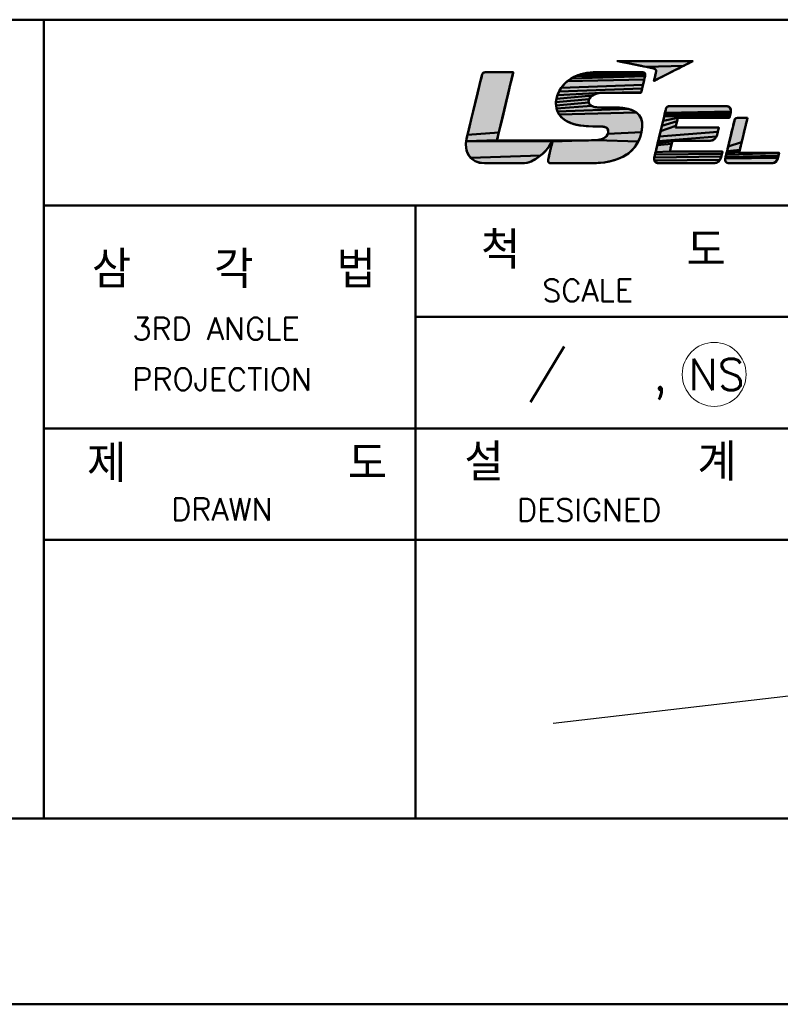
# Model space of a CAD drawing. Header units: millimetres. Extents: x 0 to 766, y 0 to 542.
# Tile 10 of 17: x 419 to 494, y 0 to 97. Entities that reach past the tile are written whole.
import ezdxf

# ---------------------------------------------------------------- set-up
doc = ezdxf.new("R2010")
doc.units = ezdxf.units.MM
doc.header["$LTSCALE"] = 5
doc.layers.add('AM_0', color=7, linetype='Continuous', lineweight=50)
doc.layers.add('AM_6_Text', color=7, linetype='Continuous', lineweight=20)
doc.styles.add('WHGTXT', font='simplex', dxfattribs={"bigfont": 'whgtxt'})

# ---------------------------------------------------------------- blocks, each defined once
blk = doc.blocks.new('LS_ELECTRIC_BL0', base_point=(270.967, 48.276))
at = {"linetype": 'Continuous', "true_color": 0xe5003e}
for points in [[(265.936, 51.026), (265.934, 51.024), (265.908, 51.011), (265.856, 50.985), (265.781, 50.946), (265.686, 50.898), (265.574, 50.84), (265.448, 50.775), (263.415, 50.712), (263.299, 50.736), (263.175, 50.761), (262.91, 50.815), (262.641, 50.87), (262.386, 50.922), (262.269, 50.946), (262.164, 50.967), (262.071, 50.986), (261.993, 51.002), (261.934, 51.014), (261.894, 51.022), (261.877, 51.026), (261.879, 51.026), (261.895, 51.026), (261.924, 51.026), (261.966, 51.026), (262.02, 51.026), (262.085, 51.026), (262.161, 51.026), (262.247, 51.026), (262.342, 51.026), (262.445, 51.026), (262.674, 51.026), (262.929, 51.026), (263.203, 51.026), (263.491, 51.026), (264.085, 51.026), (264.38, 51.026), (264.665, 51.026), (264.936, 51.026), (265.186, 51.026), (265.41, 51.026), (265.51, 51.026), (265.601, 51.026), (265.683, 51.026), (265.755, 51.026), (265.816, 51.026), (265.865, 51.026), (265.902, 51.026), (265.926, 51.026)], [(265.448, 50.775), (265.311, 50.705), (265.165, 50.63), (264.861, 50.474), (264.559, 50.319), (264.417, 50.246), (264.283, 50.177), (264.162, 50.115), (264.057, 50.061), (263.97, 50.016), (263.904, 49.982), (263.862, 49.961), (263.848, 49.953), (263.85, 49.963), (263.856, 49.989), (263.866, 50.029), (263.878, 50.079), (263.891, 50.136), (263.906, 50.196), (263.92, 50.256), (263.934, 50.313), (263.946, 50.363), (263.955, 50.403), (263.962, 50.435), (263.965, 50.465), (263.964, 50.494), (263.958, 50.521), (263.947, 50.545), (263.931, 50.568), (263.91, 50.588), (263.882, 50.605), (263.849, 50.62), (263.809, 50.632), (263.786, 50.637), (263.747, 50.645), (263.689, 50.657), (263.612, 50.672), (263.52, 50.691), (263.415, 50.712)]]:
    blk.add_hatch(color=240, dxfattribs=at).paths.add_polyline_path(points)
at = {"linetype": 'Continuous', "true_color": 0x003377}
for points in [[(256.252, 50.417), (256.271, 50.413), (256.263, 50.378), (256.246, 50.307), (256.221, 50.205), (256.19, 50.074), (256.153, 49.918), (256.11, 49.741), (256.013, 49.335), (255.905, 48.883), (255.793, 48.415), (255.683, 47.956), (255.582, 47.535), (255.497, 47.178), (253.806, 47.047), (253.836, 47.173), (253.913, 47.491), (254.006, 47.875), (254.109, 48.3), (254.216, 48.739), (254.319, 49.168), (254.414, 49.559), (254.494, 49.888), (254.526, 50.021), (254.552, 50.128), (254.571, 50.207), (254.583, 50.254), (254.59, 50.284), (254.598, 50.311), (254.607, 50.334), (254.617, 50.354), (254.628, 50.37), (254.64, 50.384), (254.654, 50.395), (254.669, 50.403), (254.687, 50.409), (254.706, 50.413), (254.728, 50.416), (254.752, 50.417), (254.78, 50.417), (254.862, 50.417), (254.988, 50.417), (255.148, 50.417), (255.331, 50.417), (255.524, 50.417), (255.716, 50.417), (255.897, 50.417), (256.054, 50.417), (256.176, 50.417)], [(263.376, 50.319), (263.379, 50.288), (259.639, 50.214), (259.917, 50.316), (263.345, 50.385), (263.359, 50.367), (263.37, 50.345)], [(263.326, 50.399), (263.345, 50.385), (259.917, 50.316), (260.23, 50.386), (263.278, 50.416), (263.304, 50.409)], [(263.214, 50.421), (263.248, 50.42), (263.278, 50.416), (260.23, 50.386), (260.577, 50.419), (260.67, 50.421), (260.694, 50.421), (260.717, 50.421), (260.765, 50.421), (260.835, 50.421), (261.031, 50.421), (261.287, 50.421), (261.584, 50.421), (261.903, 50.421), (262.225, 50.421), (262.53, 50.421), (262.801, 50.421), (263.018, 50.421), (263.162, 50.421), (263.201, 50.421)], [(263.307, 49.945), (263.283, 49.847), (263.257, 49.745), (258.855, 49.58), (259.002, 49.763), (259.182, 49.933), (263.329, 50.033)], [(263.347, 50.109), (263.329, 50.033), (259.182, 49.933), (259.394, 50.085), (263.371, 50.21), (263.361, 50.165)], [(263.377, 50.252), (263.371, 50.21), (259.394, 50.085), (259.639, 50.214), (263.379, 50.288)], [(260.619, 49.215), (260.544, 49.175), (258.598, 48.999), (258.653, 49.193), (261.005, 49.31), (260.897, 49.298), (260.797, 49.277), (260.704, 49.25)], [(263.17, 49.392), (263.157, 49.342), (261.11, 49.314), (261.005, 49.31), (258.653, 49.193), (258.738, 49.388), (263.208, 49.548), (263.187, 49.462)], [(263.232, 49.644), (263.208, 49.548), (258.738, 49.388), (258.855, 49.58), (263.257, 49.745)], [(261.11, 49.314), (263.157, 49.342), (263.151, 49.316), (263.133, 49.314), (263.043, 49.314), (262.888, 49.314), (262.684, 49.314), (262.446, 49.314), (262.189, 49.314), (261.928, 49.314), (261.679, 49.314), (261.458, 49.314), (261.279, 49.314), (261.158, 49.314)], [(260.38, 49.026), (260.35, 48.968), (258.572, 48.811), (258.598, 48.999), (260.544, 49.175), (260.478, 49.13), (260.424, 49.08)], [(260.328, 48.847), (260.338, 48.789), (258.575, 48.632), (258.572, 48.811), (260.35, 48.968), (260.332, 48.909)], [(260.433, 48.653), (260.484, 48.619), (258.603, 48.462), (258.575, 48.632), (260.338, 48.789), (260.359, 48.738), (260.392, 48.693)], [(262.239, 48.493), (262.449, 48.454), (258.659, 48.3), (258.603, 48.462), (260.484, 48.619), (260.541, 48.59), (260.605, 48.567), (260.674, 48.549), (260.746, 48.535), (260.821, 48.526), (260.897, 48.522), (260.932, 48.522), (260.937, 48.522), (260.972, 48.522), (261.034, 48.522), (261.117, 48.522), (261.214, 48.522), (261.319, 48.522), (261.426, 48.522), (261.529, 48.522), (261.621, 48.522), (261.696, 48.522), (261.747, 48.522), (261.769, 48.522), (261.77, 48.522), (261.801, 48.522), (261.869, 48.521), (262, 48.516)], [(262.786, 48.33), (262.915, 48.247), (258.742, 48.15), (258.659, 48.3), (262.449, 48.454), (262.631, 48.399)], [(263.02, 48.15), (263.101, 48.041), (263.159, 47.92), (263.196, 47.787), (263.212, 47.644), (263.213, 47.568), (263.208, 47.469), (263.17, 47.197), (261.359, 47.102), (261.37, 47.133), (261.38, 47.164), (261.386, 47.196), (261.389, 47.227), (261.388, 47.267), (261.379, 47.315), (261.364, 47.357), (261.34, 47.392), (261.31, 47.421), (261.272, 47.445), (261.228, 47.464), (261.177, 47.479), (261.119, 47.49), (261.054, 47.497), (260.983, 47.501), (260.905, 47.503), (260.882, 47.503), (260.867, 47.503), (260.843, 47.503), (260.813, 47.503), (260.778, 47.503), (260.74, 47.503), (260.702, 47.504), (260.666, 47.504), (260.635, 47.504), (260.61, 47.504), (260.593, 47.504), (260.589, 47.504), (260.588, 47.504), (260.588, 47.504), (260.562, 47.504), (260.211, 47.517), (259.897, 47.553), (259.621, 47.609), (259.379, 47.684), (259.172, 47.777), (258.997, 47.887), (258.854, 48.012), (258.742, 48.15), (262.915, 48.247)], [(267.972, 48.236), (267.965, 48.206), (264.419, 48.145), (264.441, 48.234), (267.987, 48.3), (267.981, 48.272), (267.981, 48.27), (267.978, 48.258)], [(267.756, 48.595), (267.793, 48.593), (267.829, 48.586), (267.863, 48.574), (267.895, 48.557), (267.924, 48.535), (267.948, 48.508), (267.969, 48.476), (267.983, 48.44), (267.992, 48.398), (267.994, 48.351), (267.987, 48.3), (264.441, 48.234), (264.458, 48.308), (264.472, 48.363), (264.48, 48.397), (264.483, 48.409), (264.492, 48.444), (264.502, 48.475), (264.513, 48.502), (264.526, 48.525), (264.541, 48.544), (264.558, 48.56), (264.579, 48.573), (264.603, 48.582), (264.632, 48.589), (264.665, 48.593), (264.703, 48.595), (264.74, 48.595), (264.788, 48.595), (264.865, 48.595), (264.967, 48.595), (265.091, 48.595), (265.235, 48.595), (265.395, 48.595), (265.569, 48.595), (265.753, 48.595), (266.141, 48.595), (266.535, 48.595), (266.911, 48.595), (267.084, 48.595), (267.245, 48.595), (267.388, 48.595), (267.513, 48.595), (267.615, 48.595), (267.691, 48.595), (267.739, 48.595)], [(265.046, 47.589), (265.032, 47.53), (264.204, 47.249), (264.272, 47.532), (265.095, 47.793), (265.079, 47.725), (265.062, 47.655)], [(265.11, 47.856), (265.095, 47.793), (264.272, 47.532), (264.337, 47.802), (265.139, 47.974), (265.138, 47.971), (265.133, 47.949), (265.123, 47.909)], [(267.928, 48.057), (267.92, 48.024), (265.139, 47.974), (264.337, 47.802), (264.394, 48.042), (267.947, 48.133), (267.937, 48.094)], [(267.956, 48.171), (267.947, 48.133), (264.394, 48.042), (264.419, 48.145), (267.965, 48.206)], [(265.139, 47.974), (267.92, 48.024), (267.914, 47.998), (267.91, 47.981), (267.908, 47.974), (267.893, 47.974), (267.849, 47.974), (267.779, 47.974), (267.686, 47.974), (267.572, 47.974), (267.441, 47.974), (267.295, 47.974), (267.136, 47.974), (266.793, 47.974), (266.433, 47.974), (266.079, 47.974), (265.752, 47.974), (265.606, 47.974), (265.474, 47.974), (265.361, 47.974), (265.268, 47.974), (265.198, 47.974), (265.154, 47.974)], [(268.885, 47.962), (268.882, 47.951), (268.874, 47.918), (268.862, 47.867), (268.845, 47.799), (268.825, 47.715), (268.802, 47.62), (268.777, 47.513), (268.749, 47.398), (268.69, 47.152), (268.628, 46.897), (268.569, 46.65), (267.84, 46.417), (267.903, 46.679), (267.969, 46.951), (268.032, 47.214), (268.062, 47.336), (268.089, 47.449), (268.114, 47.551), (268.135, 47.64), (268.152, 47.713), (268.166, 47.768), (268.174, 47.802), (268.177, 47.814), (268.184, 47.843), (268.193, 47.869), (268.202, 47.891), (268.213, 47.909), (268.226, 47.924), (268.241, 47.937), (268.259, 47.946), (268.28, 47.953), (268.305, 47.958), (268.334, 47.961), (268.368, 47.962), (268.38, 47.962), (268.413, 47.962), (268.462, 47.962), (268.523, 47.962), (268.591, 47.962), (268.661, 47.962), (268.729, 47.962), (268.79, 47.962), (268.839, 47.962), (268.872, 47.962)], [(255.497, 47.178), (255.462, 47.033), (255.434, 46.915), (255.412, 46.826), (255.399, 46.771), (253.731, 46.707), (253.745, 46.794), (253.754, 46.833), (253.755, 46.839), (253.764, 46.876), (253.781, 46.947), (253.806, 47.047)], [(261.359, 47.102), (263.17, 47.197), (263.101, 46.935), (262.999, 46.688), (260.747, 46.769), (260.85, 46.78), (260.936, 46.793), (261.01, 46.81), (261.073, 46.832), (261.129, 46.858), (261.181, 46.889), (261.227, 46.923), (261.249, 46.942), (261.271, 46.964), (261.291, 46.988), (261.31, 47.014), (261.328, 47.042), (261.344, 47.072)], [(267.231, 47.014), (267.214, 46.97), (264.075, 46.714), (264.137, 46.971), (267.282, 47.213), (267.271, 47.165), (267.261, 47.123), (267.253, 47.089), (267.247, 47.067), (267.245, 47.059)], [(267.295, 47.262), (267.282, 47.213), (264.137, 46.971), (264.204, 47.249), (265.032, 47.53), (265.021, 47.483), (265.013, 47.452), (265.01, 47.44), (265.023, 47.44), (265.06, 47.44), (265.119, 47.44), (265.197, 47.44), (265.292, 47.44), (265.403, 47.44), (265.526, 47.44), (265.659, 47.44), (265.948, 47.44), (266.25, 47.44), (266.548, 47.44), (266.822, 47.44), (266.945, 47.44), (267.056, 47.44), (267.151, 47.44), (267.229, 47.44), (267.288, 47.44), (267.325, 47.44), (267.338, 47.44), (267.337, 47.438), (267.333, 47.423), (267.327, 47.394), (267.317, 47.356), (267.306, 47.311)], [(258.312, 46.587), (258.224, 46.449), (258.12, 46.313), (258.003, 46.181), (257.876, 46.054), (257.739, 45.936), (253.974, 45.82), (253.881, 45.938), (253.808, 46.071), (253.757, 46.216), (253.726, 46.372), (253.717, 46.536), (253.731, 46.707), (258.377, 46.707), (258.376, 46.706), (258.376, 46.706), (258.373, 46.7), (258.37, 46.694), (258.367, 46.688), (258.364, 46.683), (258.361, 46.677), (258.358, 46.671), (258.355, 46.665), (258.352, 46.659), (258.348, 46.653), (258.345, 46.646), (258.341, 46.639), (258.339, 46.635), (258.331, 46.621)], [(258.377, 46.707), (258.377, 46.707), (253.731, 46.707), (255.399, 46.771), (255.395, 46.753), (255.421, 46.753), (255.492, 46.753), (255.604, 46.753), (255.754, 46.753), (255.936, 46.753), (256.146, 46.753), (256.381, 46.753), (256.905, 46.753), (257.475, 46.753), (258.055, 46.753), (258.613, 46.753), (259.114, 46.753), (259.332, 46.753), (259.523, 46.753), (259.683, 46.753), (259.808, 46.753), (259.892, 46.753), (259.933, 46.753), (259.954, 46.753), (260.011, 46.753), (260.12, 46.753), (260.315, 46.754), (260.483, 46.757), (258.383, 46.699), (258.384, 46.703), (258.384, 46.703), (258.384, 46.703), (258.384, 46.703), (258.384, 46.703), (258.384, 46.703), (258.384, 46.703), (258.384, 46.703), (258.384, 46.703), (258.384, 46.703), (258.384, 46.703), (258.384, 46.703), (258.383, 46.705), (258.383, 46.707), (258.382, 46.708), (258.381, 46.709), (258.38, 46.709), (258.379, 46.709), (258.379, 46.708), (258.378, 46.708)], [(258.383, 46.699), (260.483, 46.757), (260.626, 46.762), (260.747, 46.769), (262.999, 46.688), (262.861, 46.457), (262.685, 46.245), (262.471, 46.056), (262.216, 45.891), (261.918, 45.753), (261.575, 45.646), (261.186, 45.571), (260.749, 45.532), (260.512, 45.527), (260.493, 45.527), (260.405, 45.527), (260.244, 45.527), (260.026, 45.527), (259.768, 45.527), (259.488, 45.527), (259.201, 45.527), (258.925, 45.527), (258.677, 45.527), (258.473, 45.527), (258.33, 45.527), (258.265, 45.527), (258.249, 45.528), (258.231, 45.531), (258.214, 45.537), (258.198, 45.545), (258.183, 45.557), (258.17, 45.571), (258.16, 45.589), (258.151, 45.61), (258.146, 45.634), (258.145, 45.662), (258.147, 45.694), (258.154, 45.728), (258.164, 45.771), (258.178, 45.833), (258.197, 45.913), (258.219, 46.005), (258.243, 46.106), (258.267, 46.211), (258.293, 46.317), (258.317, 46.42), (258.34, 46.516), (258.36, 46.601), (258.376, 46.671)], [(264.817, 46.636), (264.801, 46.571), (264.022, 46.496), (264.047, 46.599), (264.829, 46.687)], [(264.837, 46.722), (264.829, 46.687), (264.047, 46.599), (264.075, 46.714), (264.84, 46.735)], [(264.84, 46.735), (264.075, 46.714), (267.214, 46.97), (267.194, 46.929), (267.17, 46.891), (267.142, 46.855), (267.111, 46.823), (267.075, 46.796), (267.034, 46.772), (266.989, 46.754), (266.938, 46.742), (266.882, 46.735), (266.852, 46.735), (266.841, 46.735), (266.809, 46.735), (266.759, 46.735), (266.691, 46.735), (266.608, 46.735), (266.513, 46.735), (266.407, 46.735), (266.169, 46.735), (265.912, 46.735), (265.651, 46.735), (265.401, 46.735), (265.18, 46.735), (265.084, 46.735), (265.002, 46.735), (264.934, 46.735), (264.883, 46.735), (264.851, 46.735)], [(268.516, 46.429), (268.493, 46.334), (268.473, 46.25), (267.783, 46.181), (267.811, 46.294), (267.84, 46.417), (268.569, 46.65), (268.541, 46.536)], [(267.527, 46.123), (267.52, 46.097), (267.512, 46.064), (267.503, 46.027), (263.899, 45.985), (263.909, 46.028), (263.92, 46.072), (263.931, 46.116), (264.7, 46.15), (264.699, 46.147), (264.715, 46.147), (264.76, 46.147), (264.831, 46.147), (264.926, 46.147), (265.043, 46.147), (265.177, 46.147), (265.327, 46.147), (265.661, 46.147), (266.023, 46.147), (266.391, 46.147), (266.743, 46.147), (266.905, 46.147), (267.055, 46.147), (267.189, 46.147), (267.305, 46.147), (267.4, 46.147), (267.472, 46.147), (267.517, 46.147), (267.532, 46.147), (267.531, 46.141)], [(264.783, 46.498), (264.765, 46.422), (264.747, 46.346), (264.73, 46.277), (264.716, 46.218), (264.706, 46.174), (264.7, 46.15), (263.931, 46.116), (263.94, 46.156), (263.949, 46.19), (263.955, 46.216), (263.958, 46.23), (263.959, 46.232), (263.962, 46.244), (263.97, 46.278), (263.983, 46.333), (264.001, 46.406), (264.022, 46.496), (264.801, 46.571)], [(270.583, 46.08), (270.579, 46.061), (267.737, 45.99), (267.759, 46.079), (268.444, 46.131), (268.436, 46.098), (268.433, 46.087), (268.446, 46.087), (268.483, 46.087), (268.542, 46.087), (268.621, 46.087), (268.716, 46.087), (268.826, 46.087), (268.948, 46.087), (269.08, 46.087), (269.363, 46.087), (269.656, 46.087), (269.938, 46.087), (270.07, 46.087), (270.192, 46.087), (270.302, 46.087), (270.398, 46.087), (270.476, 46.087), (270.535, 46.087), (270.572, 46.087), (270.585, 46.087)], [(268.456, 46.182), (268.444, 46.131), (267.759, 46.079), (267.783, 46.181), (268.473, 46.25)], [(257.597, 45.828), (257.45, 45.733), (257.301, 45.653), (257.152, 45.59), (257.006, 45.548), (256.865, 45.527), (256.817, 45.526), (256.799, 45.526), (256.705, 45.526), (256.545, 45.526), (256.335, 45.526), (256.09, 45.526), (255.828, 45.526), (255.562, 45.526), (255.308, 45.526), (255.084, 45.526), (254.903, 45.526), (254.781, 45.526), (254.736, 45.526), (254.55, 45.538), (254.376, 45.576), (254.222, 45.637), (254.088, 45.719), (253.974, 45.82), (257.739, 45.936)], [(267.46, 45.85), (267.453, 45.827), (267.438, 45.783), (267.419, 45.741), (267.397, 45.701), (263.872, 45.662), (263.861, 45.702), (263.857, 45.745), (263.858, 45.792), (263.864, 45.84), (267.469, 45.886), (267.463, 45.864), (267.46, 45.852)], [(267.494, 45.989), (267.484, 45.951), (267.476, 45.916), (267.469, 45.886), (263.864, 45.84), (263.876, 45.89), (263.878, 45.898), (263.882, 45.918), (263.89, 45.948), (263.899, 45.985), (267.503, 46.027)], [(267.371, 45.664), (267.342, 45.63), (267.308, 45.6), (267.27, 45.575), (267.227, 45.554), (267.179, 45.539), (267.126, 45.529), (267.067, 45.526), (267.051, 45.526), (267.004, 45.526), (266.93, 45.526), (266.831, 45.526), (266.71, 45.526), (266.57, 45.526), (266.414, 45.526), (266.245, 45.526), (265.88, 45.526), (265.498, 45.526), (265.121, 45.526), (264.773, 45.526), (264.617, 45.526), (264.478, 45.526), (264.357, 45.526), (264.258, 45.526), (264.183, 45.526), (264.137, 45.526), (264.121, 45.526), (264.089, 45.527), (264.033, 45.534), (263.985, 45.548), (263.946, 45.569), (263.914, 45.595), (263.89, 45.626), (263.872, 45.662), (267.397, 45.701)], [(270.512, 45.784), (270.5, 45.747), (270.486, 45.711), (270.469, 45.677), (270.448, 45.646), (270.425, 45.617), (270.398, 45.591), (270.367, 45.569), (270.332, 45.551), (270.292, 45.538), (270.249, 45.53), (270.2, 45.527), (270.186, 45.527), (270.146, 45.527), (270.083, 45.527), (269.999, 45.527), (269.896, 45.527), (269.778, 45.527), (269.647, 45.527), (269.506, 45.527), (269.202, 45.527), (268.888, 45.527), (268.584, 45.527), (268.442, 45.527), (268.311, 45.527), (268.193, 45.527), (268.091, 45.527), (268.007, 45.527), (267.943, 45.527), (267.903, 45.527), (267.89, 45.527), (267.839, 45.53), (267.797, 45.54), (267.762, 45.555), (267.733, 45.575), (267.711, 45.6), (267.695, 45.629), (267.685, 45.661), (267.681, 45.697), (267.681, 45.735), (267.686, 45.775), (270.518, 45.811), (270.513, 45.791)], [(270.534, 45.875), (270.525, 45.84), (270.518, 45.811), (267.686, 45.775), (267.695, 45.816), (267.698, 45.828), (267.707, 45.863), (270.543, 45.915)], [(270.563, 45.996), (270.553, 45.956), (270.543, 45.915), (267.707, 45.863), (267.72, 45.917), (267.737, 45.99), (270.579, 46.061), (270.572, 46.032)]]:
    blk.add_hatch(color=156, dxfattribs=at).paths.add_polyline_path(points)
at = {"color": 240, "linetype": 'Continuous', "true_color": 0xe5003e}
for points in [[(265.936, 51.026), (265.934, 51.024), (265.908, 51.011), (265.856, 50.985), (265.781, 50.946), (265.686, 50.898), (265.574, 50.84), (265.448, 50.775), (263.415, 50.712), (263.299, 50.736), (263.175, 50.761), (262.91, 50.815), (262.641, 50.87), (262.386, 50.922), (262.269, 50.946), (262.164, 50.967), (262.071, 50.986), (261.993, 51.002), (261.934, 51.014), (261.894, 51.022), (261.877, 51.026), (261.879, 51.026), (261.895, 51.026), (261.924, 51.026), (261.966, 51.026), (262.02, 51.026), (262.085, 51.026), (262.161, 51.026), (262.247, 51.026), (262.342, 51.026), (262.445, 51.026), (262.674, 51.026), (262.929, 51.026), (263.203, 51.026), (263.491, 51.026), (264.085, 51.026), (264.38, 51.026), (264.665, 51.026), (264.936, 51.026), (265.186, 51.026), (265.41, 51.026), (265.51, 51.026), (265.601, 51.026), (265.683, 51.026), (265.755, 51.026), (265.816, 51.026), (265.865, 51.026), (265.902, 51.026), (265.926, 51.026), (265.936, 51.026)], [(265.448, 50.775), (265.311, 50.705), (265.165, 50.63), (264.861, 50.474), (264.559, 50.319), (264.417, 50.246), (264.283, 50.177), (264.162, 50.115), (264.057, 50.061), (263.97, 50.016), (263.904, 49.982), (263.862, 49.961), (263.848, 49.953), (263.85, 49.963), (263.856, 49.989), (263.866, 50.029), (263.878, 50.079), (263.891, 50.136), (263.906, 50.196), (263.92, 50.256), (263.934, 50.313), (263.946, 50.363), (263.955, 50.403), (263.962, 50.435), (263.965, 50.465), (263.964, 50.494), (263.958, 50.521), (263.947, 50.545), (263.931, 50.568), (263.91, 50.588), (263.882, 50.605), (263.849, 50.62), (263.809, 50.632), (263.786, 50.637), (263.747, 50.645), (263.689, 50.657), (263.612, 50.672), (263.52, 50.691), (263.415, 50.712), (265.448, 50.775)]]:
    blk.add_lwpolyline(points, dxfattribs=at)
at = {"color": 156, "linetype": 'Continuous', "true_color": 0x003377}
for points in [[(256.252, 50.417), (256.271, 50.413), (256.263, 50.378), (256.246, 50.307), (256.221, 50.205), (256.19, 50.074), (256.153, 49.918), (256.11, 49.741), (256.013, 49.335), (255.905, 48.883), (255.793, 48.415), (255.683, 47.956), (255.582, 47.535), (255.497, 47.178), (253.806, 47.047), (253.836, 47.173), (253.913, 47.491), (254.006, 47.875), (254.109, 48.3), (254.216, 48.739), (254.319, 49.168), (254.414, 49.559), (254.494, 49.888), (254.526, 50.021), (254.552, 50.128), (254.571, 50.207), (254.583, 50.254), (254.59, 50.284), (254.598, 50.311), (254.607, 50.334), (254.617, 50.354), (254.628, 50.37), (254.64, 50.384), (254.654, 50.395), (254.669, 50.403), (254.687, 50.409), (254.706, 50.413), (254.728, 50.416), (254.752, 50.417), (254.78, 50.417), (254.862, 50.417), (254.988, 50.417), (255.148, 50.417), (255.331, 50.417), (255.524, 50.417), (255.716, 50.417), (255.897, 50.417), (256.054, 50.417), (256.176, 50.417), (256.252, 50.417)], [(263.376, 50.319), (263.379, 50.288), (259.639, 50.214), (259.917, 50.316), (263.345, 50.385), (263.359, 50.367), (263.37, 50.345), (263.376, 50.319)], [(263.326, 50.399), (263.345, 50.385), (259.917, 50.316), (260.23, 50.386), (263.278, 50.416), (263.304, 50.409), (263.326, 50.399)], [(263.214, 50.421), (263.248, 50.42), (263.278, 50.416), (260.23, 50.386), (260.577, 50.419), (260.67, 50.421), (260.694, 50.421), (260.717, 50.421), (260.765, 50.421), (260.835, 50.421), (261.031, 50.421), (261.287, 50.421), (261.584, 50.421), (261.903, 50.421), (262.225, 50.421), (262.53, 50.421), (262.801, 50.421), (263.018, 50.421), (263.162, 50.421), (263.201, 50.421), (263.214, 50.421)], [(263.307, 49.945), (263.283, 49.847), (263.257, 49.745), (258.855, 49.58), (259.002, 49.763), (259.182, 49.933), (263.329, 50.033), (263.307, 49.945)], [(263.347, 50.109), (263.329, 50.033), (259.182, 49.933), (259.394, 50.085), (263.371, 50.21), (263.361, 50.165), (263.347, 50.109)], [(263.377, 50.252), (263.371, 50.21), (259.394, 50.085), (259.639, 50.214), (263.379, 50.288), (263.377, 50.252)], [(260.619, 49.215), (260.544, 49.175), (258.598, 48.999), (258.653, 49.193), (261.005, 49.31), (260.897, 49.298), (260.797, 49.277), (260.704, 49.25), (260.619, 49.215)], [(263.17, 49.392), (263.157, 49.342), (261.11, 49.314), (261.005, 49.31), (258.653, 49.193), (258.738, 49.388), (263.208, 49.548), (263.187, 49.462), (263.17, 49.392)], [(263.232, 49.644), (263.208, 49.548), (258.738, 49.388), (258.855, 49.58), (263.257, 49.745), (263.232, 49.644)], [(261.11, 49.314), (263.157, 49.342), (263.151, 49.316), (263.133, 49.314), (263.043, 49.314), (262.888, 49.314), (262.684, 49.314), (262.446, 49.314), (262.189, 49.314), (261.928, 49.314), (261.679, 49.314), (261.458, 49.314), (261.279, 49.314), (261.158, 49.314), (261.11, 49.314)], [(260.38, 49.026), (260.35, 48.968), (258.572, 48.811), (258.598, 48.999), (260.544, 49.175), (260.478, 49.13), (260.424, 49.08), (260.38, 49.026)], [(260.328, 48.847), (260.338, 48.789), (258.575, 48.632), (258.572, 48.811), (260.35, 48.968), (260.332, 48.909), (260.328, 48.847)], [(260.433, 48.653), (260.484, 48.619), (258.603, 48.462), (258.575, 48.632), (260.338, 48.789), (260.359, 48.738), (260.392, 48.693), (260.433, 48.653)], [(262.239, 48.493), (262.449, 48.454), (258.659, 48.3), (258.603, 48.462), (260.484, 48.619), (260.541, 48.59), (260.605, 48.567), (260.674, 48.549), (260.746, 48.535), (260.821, 48.526), (260.897, 48.522), (260.932, 48.522), (260.937, 48.522), (260.972, 48.522), (261.034, 48.522), (261.117, 48.522), (261.214, 48.522), (261.319, 48.522), (261.426, 48.522), (261.529, 48.522), (261.621, 48.522), (261.696, 48.522), (261.747, 48.522), (261.769, 48.522), (261.77, 48.522), (261.801, 48.522), (261.869, 48.521), (262, 48.516), (262.239, 48.493)], [(262.786, 48.33), (262.915, 48.247), (258.742, 48.15), (258.659, 48.3), (262.449, 48.454), (262.631, 48.399), (262.786, 48.33)], [(263.02, 48.15), (263.101, 48.041), (263.159, 47.92), (263.196, 47.787), (263.212, 47.644), (263.213, 47.568), (263.208, 47.469), (263.17, 47.197), (261.359, 47.102), (261.37, 47.133), (261.38, 47.164), (261.386, 47.196), (261.389, 47.227), (261.388, 47.267), (261.379, 47.315), (261.364, 47.357), (261.34, 47.392), (261.31, 47.421), (261.272, 47.445), (261.228, 47.464), (261.177, 47.479), (261.119, 47.49), (261.054, 47.497), (260.983, 47.501), (260.905, 47.503), (260.882, 47.503), (260.867, 47.503), (260.843, 47.503), (260.813, 47.503), (260.778, 47.503), (260.74, 47.503), (260.702, 47.504), (260.666, 47.504), (260.635, 47.504), (260.61, 47.504), (260.593, 47.504), (260.589, 47.504), (260.588, 47.504), (260.588, 47.504), (260.562, 47.504), (260.211, 47.517), (259.897, 47.553), (259.621, 47.609), (259.379, 47.684), (259.172, 47.777), (258.997, 47.887), (258.854, 48.012), (258.742, 48.15), (262.915, 48.247), (263.02, 48.15)], [(267.972, 48.236), (267.965, 48.206), (264.419, 48.145), (264.441, 48.234), (267.987, 48.3), (267.981, 48.272), (267.981, 48.27), (267.978, 48.258), (267.972, 48.236)], [(267.756, 48.595), (267.793, 48.593), (267.829, 48.586), (267.863, 48.574), (267.895, 48.557), (267.924, 48.535), (267.948, 48.508), (267.969, 48.476), (267.983, 48.44), (267.992, 48.398), (267.994, 48.351), (267.987, 48.3), (264.441, 48.234), (264.458, 48.308), (264.472, 48.363), (264.48, 48.397), (264.483, 48.409), (264.492, 48.444), (264.502, 48.475), (264.513, 48.502), (264.526, 48.525), (264.541, 48.544), (264.558, 48.56), (264.579, 48.573), (264.603, 48.582), (264.632, 48.589), (264.665, 48.593), (264.703, 48.595), (264.74, 48.595), (264.788, 48.595), (264.865, 48.595), (264.967, 48.595), (265.091, 48.595), (265.235, 48.595), (265.395, 48.595), (265.569, 48.595), (265.753, 48.595), (266.141, 48.595), (266.535, 48.595), (266.911, 48.595), (267.084, 48.595), (267.245, 48.595), (267.388, 48.595), (267.513, 48.595), (267.615, 48.595), (267.691, 48.595), (267.739, 48.595), (267.756, 48.595)], [(265.046, 47.589), (265.032, 47.53), (264.204, 47.249), (264.272, 47.532), (265.095, 47.793), (265.079, 47.725), (265.062, 47.655), (265.046, 47.589)], [(265.11, 47.856), (265.095, 47.793), (264.272, 47.532), (264.337, 47.802), (265.139, 47.974), (265.138, 47.971), (265.133, 47.949), (265.123, 47.909), (265.11, 47.856)], [(267.928, 48.057), (267.92, 48.024), (265.139, 47.974), (264.337, 47.802), (264.394, 48.042), (267.947, 48.133), (267.937, 48.094), (267.928, 48.057)], [(267.956, 48.171), (267.947, 48.133), (264.394, 48.042), (264.419, 48.145), (267.965, 48.206), (267.956, 48.171)], [(265.139, 47.974), (267.92, 48.024), (267.914, 47.998), (267.91, 47.981), (267.908, 47.974), (267.893, 47.974), (267.849, 47.974), (267.779, 47.974), (267.686, 47.974), (267.572, 47.974), (267.441, 47.974), (267.295, 47.974), (267.136, 47.974), (266.793, 47.974), (266.433, 47.974), (266.079, 47.974), (265.752, 47.974), (265.606, 47.974), (265.474, 47.974), (265.361, 47.974), (265.268, 47.974), (265.198, 47.974), (265.154, 47.974), (265.139, 47.974)], [(268.885, 47.962), (268.882, 47.951), (268.874, 47.918), (268.862, 47.867), (268.845, 47.799), (268.825, 47.715), (268.802, 47.62), (268.777, 47.513), (268.749, 47.398), (268.69, 47.152), (268.628, 46.897), (268.569, 46.65), (267.84, 46.417), (267.903, 46.679), (267.969, 46.951), (268.032, 47.214), (268.062, 47.336), (268.089, 47.449), (268.114, 47.551), (268.135, 47.64), (268.152, 47.713), (268.166, 47.768), (268.174, 47.802), (268.177, 47.814), (268.184, 47.843), (268.193, 47.869), (268.202, 47.891), (268.213, 47.909), (268.226, 47.924), (268.241, 47.937), (268.259, 47.946), (268.28, 47.953), (268.305, 47.958), (268.334, 47.961), (268.368, 47.962), (268.38, 47.962), (268.413, 47.962), (268.462, 47.962), (268.523, 47.962), (268.591, 47.962), (268.661, 47.962), (268.729, 47.962), (268.79, 47.962), (268.839, 47.962), (268.872, 47.962), (268.885, 47.962)], [(255.497, 47.178), (255.462, 47.033), (255.434, 46.915), (255.412, 46.826), (255.399, 46.771), (253.731, 46.707), (253.745, 46.794), (253.754, 46.833), (253.755, 46.839), (253.764, 46.876), (253.781, 46.947), (253.806, 47.047), (255.497, 47.178)], [(261.359, 47.102), (263.17, 47.197), (263.101, 46.935), (262.999, 46.688), (260.747, 46.769), (260.85, 46.78), (260.936, 46.793), (261.01, 46.81), (261.073, 46.832), (261.129, 46.858), (261.181, 46.889), (261.227, 46.923), (261.249, 46.942), (261.271, 46.964), (261.291, 46.988), (261.31, 47.014), (261.328, 47.042), (261.344, 47.072), (261.359, 47.102)], [(267.231, 47.014), (267.214, 46.97), (264.075, 46.714), (264.137, 46.971), (267.282, 47.213), (267.271, 47.165), (267.261, 47.123), (267.253, 47.089), (267.247, 47.067), (267.245, 47.059), (267.231, 47.014)], [(267.295, 47.262), (267.282, 47.213), (264.137, 46.971), (264.204, 47.249), (265.032, 47.53), (265.021, 47.483), (265.013, 47.452), (265.01, 47.44), (265.023, 47.44), (265.06, 47.44), (265.119, 47.44), (265.197, 47.44), (265.292, 47.44), (265.403, 47.44), (265.526, 47.44), (265.659, 47.44), (265.948, 47.44), (266.25, 47.44), (266.548, 47.44), (266.822, 47.44), (266.945, 47.44), (267.056, 47.44), (267.151, 47.44), (267.229, 47.44), (267.288, 47.44), (267.325, 47.44), (267.338, 47.44), (267.337, 47.438), (267.333, 47.423), (267.327, 47.394), (267.317, 47.356), (267.306, 47.311), (267.295, 47.262)], [(258.312, 46.587), (258.224, 46.449), (258.12, 46.313), (258.003, 46.181), (257.876, 46.054), (257.739, 45.936), (253.974, 45.82), (253.881, 45.938), (253.808, 46.071), (253.757, 46.216), (253.726, 46.372), (253.717, 46.536), (253.731, 46.707), (258.377, 46.707), (258.376, 46.706), (258.376, 46.706), (258.373, 46.7), (258.37, 46.694), (258.367, 46.688), (258.364, 46.683), (258.361, 46.677), (258.358, 46.671), (258.355, 46.665), (258.352, 46.659), (258.348, 46.653), (258.345, 46.646), (258.341, 46.639), (258.339, 46.635), (258.331, 46.621), (258.312, 46.587)], [(258.377, 46.707), (258.377, 46.707), (253.731, 46.707), (255.399, 46.771), (255.395, 46.753), (255.421, 46.753), (255.492, 46.753), (255.604, 46.753), (255.754, 46.753), (255.936, 46.753), (256.146, 46.753), (256.381, 46.753), (256.905, 46.753), (257.475, 46.753), (258.055, 46.753), (258.613, 46.753), (259.114, 46.753), (259.332, 46.753), (259.523, 46.753), (259.683, 46.753), (259.808, 46.753), (259.892, 46.753), (259.933, 46.753), (259.954, 46.753), (260.011, 46.753), (260.12, 46.753), (260.315, 46.754), (260.483, 46.757), (258.383, 46.699), (258.384, 46.703), (258.384, 46.703), (258.384, 46.703), (258.384, 46.703), (258.384, 46.703), (258.384, 46.703), (258.384, 46.703), (258.384, 46.703), (258.384, 46.703), (258.384, 46.703), (258.384, 46.703), (258.384, 46.703), (258.383, 46.705), (258.383, 46.707), (258.382, 46.708), (258.381, 46.709), (258.38, 46.709), (258.379, 46.709), (258.379, 46.708), (258.378, 46.708), (258.377, 46.707)], [(258.383, 46.699), (260.483, 46.757), (260.626, 46.762), (260.747, 46.769), (262.999, 46.688), (262.861, 46.457), (262.685, 46.245), (262.471, 46.056), (262.216, 45.891), (261.918, 45.753), (261.575, 45.646), (261.186, 45.571), (260.749, 45.532), (260.512, 45.527), (260.493, 45.527), (260.405, 45.527), (260.244, 45.527), (260.026, 45.527), (259.768, 45.527), (259.488, 45.527), (259.201, 45.527), (258.925, 45.527), (258.677, 45.527), (258.473, 45.527), (258.33, 45.527), (258.265, 45.527), (258.249, 45.528), (258.231, 45.531), (258.214, 45.537), (258.198, 45.545), (258.183, 45.557), (258.17, 45.571), (258.16, 45.589), (258.151, 45.61), (258.146, 45.634), (258.145, 45.662), (258.147, 45.694), (258.154, 45.728), (258.164, 45.771), (258.178, 45.833), (258.197, 45.913), (258.219, 46.005), (258.243, 46.106), (258.267, 46.211), (258.293, 46.317), (258.317, 46.42), (258.34, 46.516), (258.36, 46.601), (258.376, 46.671), (258.383, 46.699)], [(264.817, 46.636), (264.801, 46.571), (264.022, 46.496), (264.047, 46.599), (264.829, 46.687), (264.817, 46.636)], [(264.837, 46.722), (264.829, 46.687), (264.047, 46.599), (264.075, 46.714), (264.84, 46.735), (264.837, 46.722)], [(264.84, 46.735), (264.075, 46.714), (267.214, 46.97), (267.194, 46.929), (267.17, 46.891), (267.142, 46.855), (267.111, 46.823), (267.075, 46.796), (267.034, 46.772), (266.989, 46.754), (266.938, 46.742), (266.882, 46.735), (266.852, 46.735), (266.841, 46.735), (266.809, 46.735), (266.759, 46.735), (266.691, 46.735), (266.608, 46.735), (266.513, 46.735), (266.407, 46.735), (266.169, 46.735), (265.912, 46.735), (265.651, 46.735), (265.401, 46.735), (265.18, 46.735), (265.084, 46.735), (265.002, 46.735), (264.934, 46.735), (264.883, 46.735), (264.851, 46.735), (264.84, 46.735)], [(268.516, 46.429), (268.493, 46.334), (268.473, 46.25), (267.783, 46.181), (267.811, 46.294), (267.84, 46.417), (268.569, 46.65), (268.541, 46.536), (268.516, 46.429)], [(267.527, 46.123), (267.52, 46.097), (267.512, 46.064), (267.503, 46.027), (263.899, 45.985), (263.909, 46.028), (263.92, 46.072), (263.931, 46.116), (264.7, 46.15), (264.699, 46.147), (264.715, 46.147), (264.76, 46.147), (264.831, 46.147), (264.926, 46.147), (265.043, 46.147), (265.177, 46.147), (265.327, 46.147), (265.661, 46.147), (266.023, 46.147), (266.391, 46.147), (266.743, 46.147), (266.905, 46.147), (267.055, 46.147), (267.189, 46.147), (267.305, 46.147), (267.4, 46.147), (267.472, 46.147), (267.517, 46.147), (267.532, 46.147), (267.531, 46.141), (267.527, 46.123)], [(264.783, 46.498), (264.765, 46.422), (264.747, 46.346), (264.73, 46.277), (264.716, 46.218), (264.706, 46.174), (264.7, 46.15), (263.931, 46.116), (263.94, 46.156), (263.949, 46.19), (263.955, 46.216), (263.958, 46.23), (263.959, 46.232), (263.962, 46.244), (263.97, 46.278), (263.983, 46.333), (264.001, 46.406), (264.022, 46.496), (264.801, 46.571), (264.783, 46.498)], [(270.583, 46.08), (270.579, 46.061), (267.737, 45.99), (267.759, 46.079), (268.444, 46.131), (268.436, 46.098), (268.433, 46.087), (268.446, 46.087), (268.483, 46.087), (268.542, 46.087), (268.621, 46.087), (268.716, 46.087), (268.826, 46.087), (268.948, 46.087), (269.08, 46.087), (269.363, 46.087), (269.656, 46.087), (269.938, 46.087), (270.07, 46.087), (270.192, 46.087), (270.302, 46.087), (270.398, 46.087), (270.476, 46.087), (270.535, 46.087), (270.572, 46.087), (270.585, 46.087), (270.583, 46.08)], [(268.456, 46.182), (268.444, 46.131), (267.759, 46.079), (267.783, 46.181), (268.473, 46.25), (268.456, 46.182)], [(257.597, 45.828), (257.45, 45.733), (257.301, 45.653), (257.152, 45.59), (257.006, 45.548), (256.865, 45.527), (256.817, 45.526), (256.799, 45.526), (256.705, 45.526), (256.545, 45.526), (256.335, 45.526), (256.09, 45.526), (255.828, 45.526), (255.562, 45.526), (255.308, 45.526), (255.084, 45.526), (254.903, 45.526), (254.781, 45.526), (254.736, 45.526), (254.55, 45.538), (254.376, 45.576), (254.222, 45.637), (254.088, 45.719), (253.974, 45.82), (257.739, 45.936), (257.597, 45.828)], [(267.46, 45.85), (267.453, 45.827), (267.438, 45.783), (267.419, 45.741), (267.397, 45.701), (263.872, 45.662), (263.861, 45.702), (263.857, 45.745), (263.858, 45.792), (263.864, 45.84), (267.469, 45.886), (267.463, 45.864), (267.46, 45.852), (267.46, 45.85)], [(267.494, 45.989), (267.484, 45.951), (267.476, 45.916), (267.469, 45.886), (263.864, 45.84), (263.876, 45.89), (263.878, 45.898), (263.882, 45.918), (263.89, 45.948), (263.899, 45.985), (267.503, 46.027), (267.494, 45.989)], [(267.371, 45.664), (267.342, 45.63), (267.308, 45.6), (267.27, 45.575), (267.227, 45.554), (267.179, 45.539), (267.126, 45.529), (267.067, 45.526), (267.051, 45.526), (267.004, 45.526), (266.93, 45.526), (266.831, 45.526), (266.71, 45.526), (266.57, 45.526), (266.414, 45.526), (266.245, 45.526), (265.88, 45.526), (265.498, 45.526), (265.121, 45.526), (264.773, 45.526), (264.617, 45.526), (264.478, 45.526), (264.357, 45.526), (264.258, 45.526), (264.183, 45.526), (264.137, 45.526), (264.121, 45.526), (264.089, 45.527), (264.033, 45.534), (263.985, 45.548), (263.946, 45.569), (263.914, 45.595), (263.89, 45.626), (263.872, 45.662), (267.397, 45.701), (267.371, 45.664)], [(270.512, 45.784), (270.5, 45.747), (270.486, 45.711), (270.469, 45.677), (270.448, 45.646), (270.425, 45.617), (270.398, 45.591), (270.367, 45.569), (270.332, 45.551), (270.292, 45.538), (270.249, 45.53), (270.2, 45.527), (270.186, 45.527), (270.146, 45.527), (270.083, 45.527), (269.999, 45.527), (269.896, 45.527), (269.778, 45.527), (269.647, 45.527), (269.506, 45.527), (269.202, 45.527), (268.888, 45.527), (268.584, 45.527), (268.442, 45.527), (268.311, 45.527), (268.193, 45.527), (268.091, 45.527), (268.007, 45.527), (267.943, 45.527), (267.903, 45.527), (267.89, 45.527), (267.839, 45.53), (267.797, 45.54), (267.762, 45.555), (267.733, 45.575), (267.711, 45.6), (267.695, 45.629), (267.685, 45.661), (267.681, 45.697), (267.681, 45.735), (267.686, 45.775), (270.518, 45.811), (270.513, 45.791), (270.512, 45.784)], [(270.534, 45.875), (270.525, 45.84), (270.518, 45.811), (267.686, 45.775), (267.695, 45.816), (267.698, 45.828), (267.707, 45.863), (270.543, 45.915), (270.534, 45.875)], [(270.563, 45.996), (270.553, 45.956), (270.543, 45.915), (267.707, 45.863), (267.72, 45.917), (267.737, 45.99), (270.579, 46.061), (270.572, 46.032), (270.563, 45.996)]]:
    blk.add_lwpolyline(points, dxfattribs=at)
at = {"color": 7, "linetype": 'Continuous'}
for points, knots in [([(263.848, 49.953), (263.848, 49.953), (265.936, 51.026), (265.936, 51.026), (265.936, 51.026), (261.877, 51.026), (261.877, 51.026), (261.877, 51.026), (263.634, 50.668), (263.791, 50.636), (263.948, 50.604), (263.984, 50.52), (263.957, 50.409), (263.932, 50.304), (263.848, 49.953), (263.848, 49.953)], [0, 0, 0, 0, 1, 1, 1, 2, 2, 2, 3, 3, 3, 4, 4, 4, 5, 5, 5, 5]), ([(263.214, 50.421), (263.214, 50.421), (260.692, 50.421), (260.692, 50.421), (259.227, 50.421), (258.57, 49.441), (258.57, 48.742), (258.57, 48.043), (259.133, 47.504), (260.588, 47.504), (260.588, 47.504), (260.885, 47.503), (260.885, 47.503), (261.206, 47.503), (261.384, 47.458), (261.389, 47.243), (261.391, 47.125), (261.311, 46.988), (261.224, 46.92), (261.028, 46.769), (260.856, 46.753), (259.936, 46.753), (259.936, 46.753), (255.395, 46.753), (255.395, 46.753), (255.395, 46.753), (256.272, 50.417), (256.272, 50.417), (256.272, 50.417), (254.755, 50.417), (254.755, 50.417), (254.654, 50.417), (254.615, 50.387), (254.586, 50.267), (254.586, 50.267), (253.754, 46.833), (253.754, 46.833), (253.597, 46.15), (253.949, 45.526), (254.735, 45.526), (254.735, 45.526), (256.818, 45.526), (256.818, 45.526), (257.346, 45.526), (258.052, 46.102), (258.338, 46.634), (258.354, 46.664), (258.364, 46.682), (258.376, 46.706), (258.376, 46.706), (258.382, 46.714), (258.384, 46.703), (258.384, 46.703), (258.384, 46.703), (258.384, 46.703), (258.338, 46.512), (258.179, 45.835), (258.153, 45.725), (258.12, 45.582), (258.194, 45.527), (258.263, 45.527), (258.263, 45.527), (260.504, 45.527), (260.504, 45.527), (262.404, 45.527), (263.146, 46.432), (263.211, 47.517), (263.247, 48.128), (262.861, 48.522), (261.77, 48.522), (261.77, 48.522), (260.932, 48.522), (260.932, 48.522), (260.633, 48.522), (260.328, 48.62), (260.328, 48.862), (260.328, 49.104), (260.66, 49.314), (261.11, 49.314), (261.11, 49.314), (263.15, 49.314), (263.15, 49.314), (263.15, 49.314), (263.329, 50.029), (263.364, 50.179), (263.408, 50.366), (263.352, 50.421), (263.214, 50.421)], [0, 0, 0, 0, 1, 1, 1, 2, 2, 2, 3, 3, 3, 4, 4, 4, 5, 5, 5, 6, 6, 6, 7, 7, 7, 8, 8, 8, 9, 9, 9, 10, 10, 10, 11, 11, 11, 12, 12, 12, 13, 13, 13, 14, 14, 14, 15, 15, 15, 16, 16, 16, 17, 17, 17, 18, 18, 18, 19, 19, 19, 20, 20, 20, 21, 21, 21, 22, 22, 22, 23, 23, 23, 24, 24, 24, 25, 25, 25, 26, 26, 26, 27, 27, 27, 28, 28, 28, 29, 29, 29, 29])]:
    blk.add_open_spline(points, degree=3, knots=knots, dxfattribs=at)
at = {"color": 240, "linetype": 'Continuous', "true_color": 0xe5003e}
blk.add_open_spline([(263.848, 49.953), (263.848, 49.953), (265.936, 51.026), (265.936, 51.026), (265.936, 51.026), (261.877, 51.026), (261.877, 51.026), (261.877, 51.026), (263.634, 50.668), (263.791, 50.636), (263.948, 50.604), (263.984, 50.52), (263.957, 50.409), (263.932, 50.304), (263.848, 49.953), (263.848, 49.953)], degree=3, knots=[0, 0, 0, 0, 0.352778, 0.352778, 0.352778, 0.705556, 0.705556, 0.705556, 1.058333, 1.058333, 1.058333, 1.411111, 1.411111, 1.411111, 1.763889, 1.763889, 1.763889, 1.763889], dxfattribs=at)
at = {"color": 156, "linetype": 'Continuous', "true_color": 0x003377}
for points, knots in [([(263.214, 50.421), (263.214, 50.421), (260.692, 50.421), (260.692, 50.421), (259.227, 50.421), (258.57, 49.441), (258.57, 48.742), (258.57, 48.043), (259.133, 47.504), (260.588, 47.504), (260.588, 47.504), (260.885, 47.503), (260.885, 47.503), (261.206, 47.503), (261.384, 47.458), (261.389, 47.243), (261.391, 47.125), (261.311, 46.988), (261.224, 46.92), (261.028, 46.769), (260.856, 46.753), (259.936, 46.753), (259.936, 46.753), (255.395, 46.753), (255.395, 46.753), (255.395, 46.753), (256.272, 50.417), (256.272, 50.417), (256.272, 50.417), (254.755, 50.417), (254.755, 50.417), (254.654, 50.417), (254.615, 50.387), (254.586, 50.267), (254.586, 50.267), (253.754, 46.833), (253.754, 46.833), (253.597, 46.15), (253.949, 45.526), (254.735, 45.526), (254.735, 45.526), (256.818, 45.526), (256.818, 45.526), (257.346, 45.526), (258.052, 46.102), (258.338, 46.634), (258.354, 46.664), (258.364, 46.682), (258.376, 46.706), (258.376, 46.706), (258.382, 46.714), (258.384, 46.703), (258.384, 46.703), (258.384, 46.703), (258.384, 46.703), (258.338, 46.512), (258.179, 45.835), (258.153, 45.725), (258.12, 45.582), (258.194, 45.527), (258.263, 45.527), (258.263, 45.527), (260.504, 45.527), (260.504, 45.527), (262.404, 45.527), (263.146, 46.432), (263.211, 47.517), (263.247, 48.128), (262.861, 48.522), (261.77, 48.522), (261.77, 48.522), (260.932, 48.522), (260.932, 48.522), (260.633, 48.522), (260.328, 48.62), (260.328, 48.862), (260.328, 49.104), (260.66, 49.314), (261.11, 49.314), (261.11, 49.314), (263.15, 49.314), (263.15, 49.314), (263.15, 49.314), (263.329, 50.029), (263.364, 50.179), (263.408, 50.366), (263.352, 50.421), (263.214, 50.421)], [0, 0, 0, 0, 0.352778, 0.352778, 0.352778, 0.705556, 0.705556, 0.705556, 1.058333, 1.058333, 1.058333, 1.411111, 1.411111, 1.411111, 1.763889, 1.763889, 1.763889, 2.116667, 2.116667, 2.116667, 2.469444, 2.469444, 2.469444, 2.822222, 2.822222, 2.822222, 3.175, 3.175, 3.175, 3.527778, 3.527778, 3.527778, 3.880556, 3.880556, 3.880556, 4.233333, 4.233333, 4.233333, 4.586111, 4.586111, 4.586111, 4.938889, 4.938889, 4.938889, 5.291667, 5.291667, 5.291667, 5.644444, 5.644444, 5.644444, 5.997222, 5.997222, 5.997222, 6.35, 6.35, 6.35, 6.702778, 6.702778, 6.702778, 7.055556, 7.055556, 7.055556, 7.408333, 7.408333, 7.408333, 7.761111, 7.761111, 7.761111, 8.113889, 8.113889, 8.113889, 8.466667, 8.466667, 8.466667, 8.819444, 8.819444, 8.819444, 9.172222, 9.172222, 9.172222, 9.525, 9.525, 9.525, 9.877778, 9.877778, 9.877778, 10.230556, 10.230556, 10.230556, 10.230556]), ([(267.756, 48.595), (267.756, 48.595), (264.724, 48.595), (264.724, 48.595), (264.557, 48.595), (264.517, 48.553), (264.483, 48.409), (264.483, 48.409), (263.959, 46.232), (263.959, 46.232), (263.959, 46.232), (263.876, 45.89), (263.876, 45.89), (263.823, 45.695), (263.871, 45.526), (264.121, 45.526), (264.121, 45.526), (267.067, 45.526), (267.067, 45.526), (267.303, 45.526), (267.411, 45.675), (267.46, 45.85), (267.46, 45.85), (267.532, 46.147), (267.532, 46.147), (267.532, 46.147), (264.699, 46.147), (264.699, 46.147), (264.699, 46.147), (264.84, 46.735), (264.84, 46.735), (264.84, 46.735), (266.852, 46.735), (266.852, 46.735), (267.088, 46.735), (267.197, 46.883), (267.245, 47.059), (267.245, 47.059), (267.338, 47.44), (267.338, 47.44), (267.338, 47.44), (265.01, 47.44), (265.01, 47.44), (265.01, 47.44), (265.139, 47.974), (265.139, 47.974), (265.139, 47.974), (267.908, 47.974), (267.908, 47.974), (267.908, 47.974), (267.981, 48.272), (267.981, 48.272), (268.037, 48.489), (267.897, 48.595), (267.756, 48.595)], [0, 0, 0, 0, 1, 1, 1, 2, 2, 2, 3, 3, 3, 4, 4, 4, 5, 5, 5, 6, 6, 6, 7, 7, 7, 8, 8, 8, 9, 9, 9, 10, 10, 10, 11, 11, 11, 12, 12, 12, 13, 13, 13, 14, 14, 14, 15, 15, 15, 16, 16, 16, 17, 17, 17, 18, 18, 18, 18]), ([(268.885, 47.962), (268.885, 47.962), (268.368, 47.962), (268.368, 47.962), (268.236, 47.962), (268.204, 47.928), (268.177, 47.814), (268.177, 47.814), (267.695, 45.816), (267.695, 45.816), (267.653, 45.662), (267.691, 45.527), (267.89, 45.527), (267.89, 45.527), (270.2, 45.527), (270.2, 45.527), (270.387, 45.527), (270.473, 45.645), (270.512, 45.784), (270.512, 45.784), (270.585, 46.087), (270.585, 46.087), (270.585, 46.087), (268.433, 46.087), (268.433, 46.087), (268.433, 46.087), (268.885, 47.962), (268.885, 47.962)], [0, 0, 0, 0, 1, 1, 1, 2, 2, 2, 3, 3, 3, 4, 4, 4, 5, 5, 5, 6, 6, 6, 7, 7, 7, 8, 8, 8, 9, 9, 9, 9])]:
    blk.add_open_spline(points, degree=3, knots=knots, dxfattribs=at)
blk = doc.blocks.new('A$C759C226F')
for p, q in [((19.907, 42.202), (326.468, 42.202)), ((183.937, 7.963), (183.937, 42.202)), ((183.937, 34.239), (326.468, 34.239)), ((199.862, 7.963), (199.862, 34.239)), ((199.862, 29.462), (247.638, 29.462)), ((183.937, 24.684), (326.468, 24.684)), ((183.937, 19.907), (247.638, 19.907)), ((19.907, 7.963), (326.468, 7.963)), ((0, 0), (334.43, 0))]:
    blk.add_line(p, q)
at = {"linetype": 'Continuous'}
blk.add_line((204.805, 25.803), (206.248, 28.192), dxfattribs=at)
at = {"layer": 'AM_6_Text'}
blk.add_circle((212.674, 26.997), 1.37, dxfattribs=at)
at = {"color": 2, "linetype": 'Continuous', "xscale": 0.7962623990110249, "yscale": 0.7962623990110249, "zscale": 0.7962623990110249}
blk.add_blockref('LS_ELECTRIC_BL0', (215.761, 38.241), dxfattribs=at)
at = {"style": 'WHGTXT'}
for s, height, p in [('척      도', 1.5925, (202.676, 31.526)), ('삼   각   법', 1.5925, (185.991, 30.699)), ('SCALE', 0.9555, (205.306, 30.119)), ('3RD ANGLE', 0.9555, (187.73, 28.477)), (', NS', 1.3377, (210.078, 26.329)), ('PROJECTION', 0.9555, (187.73, 26.314)), ('제        도', 1.5925, (185.782, 22.386)), ('설       계 ', 1.5925, (201.964, 22.433)), ('DRAWN', 0.9555, (189.4, 20.736)), ('DESIGNED', 0.9555, (204.225, 20.709))]:
    blk.add_text(s, height=height, dxfattribs=at).set_placement(p)

msp = doc.modelspace()

# ---------------------------------------------------------------- linework, layer by layer
msp.add_line((471.456, 27.608), (555.85, 37.367))

# ---------------------------------------------------------------- block references
at = {"layer": 'AM_0', "xscale": 2.291214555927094, "yscale": 2.291214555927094, "zscale": 2.291214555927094}
msp.add_blockref('A$C759C226F', (0, 0), dxfattribs=at)

doc.saveas('drawing.dxf')
